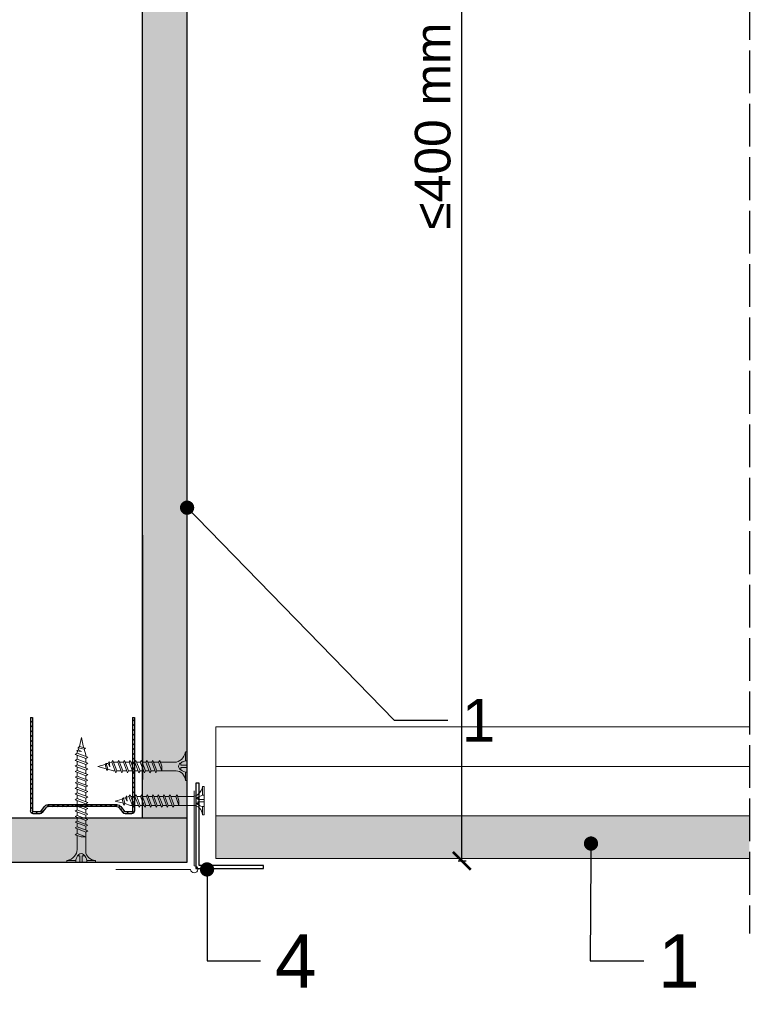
# Model space of a CAD drawing. Header units: millimetres. Extents: x 1837 to 3822, y 1456 to 2447.
# Tile 6 of 8: x 3257 to 3466, y 1895 to 2171. Entities that reach past the tile are written whole.
import ezdxf
from ezdxf import colors
from ezdxf.entities.mleader import LeaderData, LeaderLine
from ezdxf.math import Vec2, Vec3

# ---------------------------------------------------------------- set-up
doc = ezdxf.new("R2010")
doc.units = ezdxf.units.MM
doc.linetypes.add('ACAD_ISO02W100', pattern=[15, 12, -3])
for name, color, linetype, lineweight in [('_RIGIPS AKCESORIA', 7, 'Continuous', 18), ('_RIGIPS G-K', 7, 'Continuous', 25), ('_RIGIPS PROFIL', 7, 'Continuous', 9), ('_RIGIPS PŁYTA', 7, 'Continuous', 9), ('PRZERYWANA', 7, 'ACAD_ISO02W100', 25)]:
    doc.layers.add(name, color=color, linetype=linetype, lineweight=lineweight)
doc.layers.add('A-ANNO-REV-03', color=7, linetype='Continuous')
doc.styles.get("Standard").update_dxf_attribs({"font": 'arial.ttf'})
doc.dimstyles.new('ISO-25', dxfattribs={"dimtxt": 2.5, "dimasz": 2.5, "dimexe": 1.25, "dimexo": 0.625, "dimtad": 1, "dimtxsty": 'Standard', "dimcen": 2.5, "dimadec": 0, "dimazin": 0, "dimtfac": 1, "dimtmove": 0, "dimatfit": 3, "dimfxl": 1, "dimarcsym": 0})

# ---------------------------------------------------------------- blocks, each defined once
blk = doc.blocks.new('naroznik')
at = {"layer": '_RIGIPS AKCESORIA'}
for p, q in [((430.5, 91.65), (451.5, 91.65)), ((429.5, 69.65), (429.5, 90.65))]:
    blk.add_line(p, q, dxfattribs=at)
blk.add_arc((429.5, 91.65), 1, 0, 270, dxfattribs=at)
blk = doc.blocks.new('TN 35')
at = {"layer": '_RIGIPS AKCESORIA'}
for p, q in [((0, -0.84), (0, 7.16)), ((0, 7.16), (0.46, 7.16)), ((0.46, 7.16), (0.46, 4.78)), ((0.46, 4.78), (0, 4.78)), ((0, 3.5), (1.77, 3.5)), ((0, 2.83), (1.77, 2.83)), ((1.77, 3.5), (1.77, 4.2)), ((1.77, 2.83), (1.77, 2.18)), ((3.02, 4.46), (8.47, 4.46)), ((7.12, 4.46), (7.12, 3.18)), ((8.03, 2.01), (7.12, 4.46)), ((7.12, 3.18), (7.65, 1.53)), ((8.47, 4.46), (8.79, 5)), ((9.61, 1.51), (8.47, 4.46)), ((8.79, 5), (9.93, 2.01)), ((9, 4.46), (10.1, 4.46)), ((10.1, 4.46), (10.41, 5)), ((11.23, 1.51), (10.1, 4.46)), ((10.41, 5), (11.56, 2.01)), ((10.62, 4.46), (11.67, 4.46)), ((11.67, 4.46), (11.99, 5)), ((12.81, 1.51), (11.67, 4.46)), ((11.99, 5), (13.14, 2.01)), ((12.2, 4.46), (13.21, 4.46)), ((13.21, 4.46), (13.52, 5)), ((14.34, 1.51), (13.21, 4.46)), ((13.52, 5), (14.67, 2.01)), ((13.73, 4.46), (14.8, 4.46)), ((14.8, 4.46), (15.12, 5)), ((15.94, 1.51), (14.8, 4.46)), ((15.12, 5), (16.26, 2.01)), ((15.33, 4.46), (16.42, 4.46)), ((16.42, 4.46), (16.73, 5)), ((17.55, 1.51), (16.42, 4.46)), ((16.73, 5), (17.88, 2.01)), ((16.94, 4.46), (17.99, 4.46)), ((17.99, 4.46), (18.31, 5)), ((19.13, 1.51), (17.99, 4.46)), ((18.31, 5), (19.45, 2.01)), ((18.52, 4.46), (19.57, 4.46)), ((19.57, 4.46), (19.88, 5)), ((20.7, 1.51), (19.57, 4.46)), ((19.88, 5), (21.03, 2.01)), ((20.09, 4.46), (21.14, 4.46)), ((21.14, 4.46), (21.46, 5)), ((22.28, 1.51), (21.14, 4.46)), ((21.46, 5), (22.6, 2.01)), ((21.67, 4.46), (22.72, 4.46)), ((22.72, 4.46), (23.03, 5)), ((23.85, 1.51), (22.72, 4.46)), ((23.03, 5), (24.18, 2.01)), ((23.24, 4.46), (24.29, 4.46)), ((24.29, 4.46), (24.61, 5)), ((25.43, 1.51), (24.29, 4.46)), ((24.61, 5), (25.75, 2.01)), ((24.81, 4.46), (25.87, 4.46)), ((25.87, 4.46), (26.18, 5)), ((27, 1.51), (25.87, 4.46)), ((26.18, 5), (27.33, 2.01)), ((26.39, 4.46), (27.44, 4.46)), ((27.44, 4.46), (27.76, 5)), ((28.58, 1.51), (27.44, 4.46)), ((27.76, 5), (28.9, 2.01)), ((27.96, 4.46), (29.13, 4.46)), ((29.13, 4.46), (29.45, 5)), ((30.27, 1.51), (29.13, 4.46)), ((29.45, 5), (30.59, 2.01)), ((29.65, 4.46), (30.15, 4.46)), ((30.15, 4.46), (31.73, 3.98)), ((31.3, 1.83), (31.12, 3.28)), ((31.12, 3.28), (31.59, 2.4)), ((31.73, 3.98), (32.01, 4.37)), ((32.15, 2.36), (31.73, 3.98)), ((32.01, 4.37), (32.48, 2.71)), ((32.16, 3.85), (35, 3.24)), ((35, 3.24), (32.48, 2.71)), ((0.46, 1.64), (0, 1.64)), ((0.46, -0.84), (0.46, 1.64)), ((7.49, 2.01), (3.55, 2.01)), ((7.65, 1.53), (8.03, 2.01)), ((9.41, 2.01), (8.03, 2.01)), ((9.93, 2.01), (9.61, 1.51)), ((11.04, 2.01), (9.93, 2.01)), ((11.56, 2.01), (11.23, 1.51)), ((12.61, 2.01), (11.56, 2.01)), ((13.14, 2.01), (12.81, 1.51)), ((14.15, 2.01), (13.14, 2.01)), ((14.67, 2.01), (14.34, 1.51)), ((15.74, 2.01), (14.67, 2.01)), ((16.26, 2.01), (15.94, 1.51)), ((17.36, 2.01), (16.26, 2.01)), ((17.88, 2.01), (17.55, 1.51)), ((18.93, 2.01), (17.84, 2.01)), ((19.45, 2.01), (19.13, 1.51)), ((20.51, 2.01), (19.41, 2.01)), ((21.03, 2.01), (20.7, 1.51)), ((22.08, 2.01), (20.99, 2.01)), ((22.6, 2.01), (22.28, 1.51)), ((23.66, 2.01), (22.56, 2.01)), ((24.18, 2.01), (23.85, 1.51)), ((25.23, 2.01), (24.14, 2.01)), ((25.75, 2.01), (25.43, 1.51)), ((26.81, 2.01), (25.71, 2.01)), ((27.33, 2.01), (27, 1.51)), ((28.38, 2.01), (27.33, 2.01)), ((28.9, 2.01), (28.58, 1.51)), ((28.9, 2.01), (30.07, 2.01)), ((30.59, 2.01), (30.27, 1.51)), ((30.59, 2.01), (31.26, 2.12)), ((31.59, 2.4), (31.3, 1.83)), ((32.15, 2.36), (31.59, 2.4)), ((32.48, 2.71), (32.15, 2.36)), ((0, -0.84), (0.46, -0.84))]:
    blk.add_line(p, q, dxfattribs=at)
for centre, major_axis, ratio, start_param, end_param in [((3.09, 7.67), (0.17, 3.2), 0.826134, 1.773653, 3.180586), ((-0.04, 0.9), (0, 3.93), 0.848176, -0.720942, -0.151112), ((1.66, 3.18), (0, 0.895), 0.848176, -1.552777, -0.720942), ((1.66, 3.18), (0, 0.895), 0.848176, 3.862535, 4.730408), ((3.37, -1.57), (0.28, 3.57), 0.832181, 0.035984, 1.430787), ((-2.73, 15.91), (0, 14.76), 0.848176, 3.399396, 3.475072), ((0.59, 4.62), (0, 2.81), 0.848176, 3.475072, 3.862535)]:
    blk.add_ellipse(centre, major_axis=major_axis, ratio=ratio, start_param=start_param, end_param=end_param, dxfattribs=at)
blk = doc.blocks.new('UD 30 ULTRASTIL')
h = blk.add_hatch()
h.set_pattern_fill('ANSI31', color=256, scale=0.3, style=0)
h.paths.add_polyline_path([(684.71, 712.9), (658.51, 712.9, 0.414214), (657.71, 712.1), (657.71, 710.25, 0.236068), (658.03, 709.61), (659.39, 708.59, -0.236068), (659.71, 707.95), (659.71, 688.65, -0.236068), (659.39, 688.01), (658.03, 686.99, 0.236068), (657.71, 686.35), (657.71, 684.5, 0.414214), (658.51, 683.7), (684.71, 683.7), (684.71, 684.25), (658.51, 684.25, -0.414214), (658.26, 684.5), (658.26, 686.35, -0.236068), (658.36, 686.55), (659.72, 687.57, 0.236068), (660.26, 688.65), (660.26, 707.95, 0.236068), (659.72, 709.03), (658.36, 710.05, -0.236068), (658.26, 710.25), (658.26, 712.1, -0.414214), (658.51, 712.35), (684.71, 712.35)])
for p, q in [((657.71, 712.1), (657.71, 710.25)), ((658.26, 712.1), (658.26, 710.25)), ((684.71, 712.9), (658.51, 712.9)), ((684.71, 712.35), (658.51, 712.35)), ((684.71, 712.35), (684.71, 712.9)), ((659.39, 708.59), (658.03, 709.61)), ((659.72, 709.03), (658.36, 710.05)), ((659.71, 707.95), (659.71, 688.65)), ((660.26, 707.95), (660.26, 688.65)), ((657.71, 686.35), (657.71, 684.5)), ((659.39, 688.01), (658.03, 686.99)), ((658.26, 686.35), (658.26, 684.5)), ((659.72, 687.57), (658.36, 686.55)), ((684.71, 684.25), (658.51, 684.25)), ((684.71, 683.7), (658.51, 683.7)), ((684.71, 683.7), (684.71, 684.25))]:
    blk.add_line(p, q)
for centre, radius, start, end in [((658.51, 712.1), 0.8, 90, 180), ((658.51, 712.1), 0.25, 90, 180), ((658.51, 710.25), 0.8, 180, 233.1301), ((658.51, 710.25), 0.25, 180, 233.1301), ((658.91, 707.95), 0.8, 0, 53.1301), ((658.91, 707.95), 1.35, 0, 53.1301), ((658.91, 688.65), 0.8, 306.8699, 0), ((658.91, 688.65), 1.35, 306.8699, 0), ((658.51, 686.35), 0.8, 126.8699, 180), ((658.51, 686.35), 0.25, 126.8699, 180), ((658.51, 684.5), 0.8, 180, 270), ((658.51, 684.5), 0.25, 180, 270)]:
    blk.add_arc(centre, radius, start, end)
blk = doc.blocks.new('TN 25')
at = {"layer": '_RIGIPS AKCESORIA'}
for p, q in [((0, -0.84), (0, 7.16)), ((0, 7.16), (0.46, 7.16)), ((0.46, 7.16), (0.46, 4.78)), ((0.46, 4.78), (0, 4.78)), ((0, 3.5), (1.77, 3.5)), ((0, 2.83), (1.77, 2.83)), ((1.77, 3.5), (1.77, 4.2)), ((1.77, 2.83), (1.77, 2.18)), ((3.02, 4.46), (8.47, 4.46)), ((7.12, 4.46), (7.12, 3.18)), ((8.03, 2.01), (7.12, 4.46)), ((7.12, 3.18), (7.65, 1.53)), ((8.47, 4.46), (8.79, 5)), ((9.61, 1.51), (8.47, 4.46)), ((8.79, 5), (9.93, 2.01)), ((9, 4.46), (10.1, 4.46)), ((10.1, 4.46), (10.41, 5)), ((11.23, 1.51), (10.1, 4.46)), ((10.41, 5), (11.56, 2.01)), ((10.62, 4.46), (11.67, 4.46)), ((11.67, 4.46), (11.99, 5)), ((12.81, 1.51), (11.67, 4.46)), ((11.99, 5), (13.14, 2.01)), ((12.2, 4.46), (13.21, 4.46)), ((13.21, 4.46), (13.52, 5)), ((14.34, 1.51), (13.21, 4.46)), ((13.52, 5), (14.67, 2.01)), ((13.73, 4.46), (14.8, 4.46)), ((14.8, 4.46), (15.12, 5)), ((15.94, 1.51), (14.8, 4.46)), ((15.12, 5), (16.26, 2.01)), ((15.33, 4.46), (16.42, 4.46)), ((16.42, 4.46), (16.73, 5)), ((17.55, 1.51), (16.42, 4.46)), ((16.73, 5), (17.88, 2.01)), ((16.94, 4.46), (17.99, 4.46)), ((17.99, 4.46), (18.31, 5)), ((19.13, 1.51), (17.99, 4.46)), ((18.31, 5), (19.45, 2.01)), ((18.52, 4.46), (19.68, 4.46)), ((19.68, 4.46), (20, 5)), ((20.82, 1.51), (19.68, 4.46)), ((20, 5), (21.14, 2.01)), ((20.21, 4.46), (20.7, 4.46)), ((20.7, 4.46), (22.28, 3.98)), ((21.85, 1.83), (21.67, 3.28)), ((21.67, 3.28), (22.14, 2.4)), ((22.28, 3.98), (22.56, 4.37)), ((22.7, 2.36), (22.28, 3.98)), ((22.56, 4.37), (23.03, 2.71)), ((22.71, 3.85), (25, 3.24)), ((25, 3.24), (23.03, 2.71)), ((0.46, 1.64), (0, 1.64)), ((0.46, -0.84), (0.46, 1.64)), ((7.49, 2.01), (3.55, 2.01)), ((7.65, 1.53), (8.03, 2.01)), ((9.41, 2.01), (8.03, 2.01)), ((9.93, 2.01), (9.61, 1.51)), ((11.04, 2.01), (9.93, 2.01)), ((11.56, 2.01), (11.23, 1.51)), ((12.61, 2.01), (11.56, 2.01)), ((13.14, 2.01), (12.81, 1.51)), ((14.15, 2.01), (13.14, 2.01)), ((14.67, 2.01), (14.34, 1.51)), ((15.74, 2.01), (14.67, 2.01)), ((16.26, 2.01), (15.94, 1.51)), ((17.36, 2.01), (16.26, 2.01)), ((17.88, 2.01), (17.55, 1.51)), ((18.93, 2.01), (17.88, 2.01)), ((19.45, 2.01), (19.13, 1.51)), ((19.45, 2.01), (20.62, 2.01)), ((21.14, 2.01), (20.82, 1.51)), ((21.14, 2.01), (21.81, 2.12)), ((22.14, 2.4), (21.85, 1.83)), ((22.7, 2.36), (22.14, 2.4)), ((23.03, 2.71), (22.7, 2.36)), ((0, -0.84), (0.46, -0.84))]:
    blk.add_line(p, q, dxfattribs=at)
for centre, major_axis, ratio, start_param, end_param in [((3.09, 7.67), (0.17, 3.2), 0.826134, 1.773653, 3.180586), ((-0.04, 0.9), (0, 3.93), 0.848176, -0.720942, -0.151112), ((1.66, 3.18), (0, 0.895), 0.848176, -1.552777, -0.720942), ((1.66, 3.18), (0, 0.895), 0.848176, 3.862535, 4.730408), ((3.37, -1.57), (0.28, 3.57), 0.832181, 0.035984, 1.430787), ((-2.73, 15.91), (0, 14.76), 0.848176, 3.399396, 3.475072), ((0.59, 4.62), (0, 2.81), 0.848176, 3.475072, 3.862535)]:
    blk.add_ellipse(centre, major_axis=major_axis, ratio=ratio, start_param=start_param, end_param=end_param, dxfattribs=at)
blk = doc.blocks.new('_Dot')
at = {"color": 0, "linetype": 'ByBlock', "lineweight": -2}
blk.add_line((-0.5, 0), (-1, 0), dxfattribs=at)
at = {"color": 0, "linetype": 'ByBlock', "const_width": 0.5}
blk.add_lwpolyline([(-0.25, 0, 1), (0.25, 0, 1)], format="xyb", close=True, dxfattribs=at)
blk = doc.blocks.new('kątownik 24x19')
at = {"layer": 'A-ANNO-REV-03'}
for p, q in [((-0.019, -0.0231), (-0.019, 0.0009)), ((-0.019, 0.0009), (0, 0.0009)), ((-0.0181, 0), (-0.0181, -0.0231)), ((0, 0), (-0.0181, 0)), ((0, 0.0009), (0, 0)), ((-0.0181, -0.0231), (-0.019, -0.0231))]:
    blk.add_line(p, q, dxfattribs=at)
blk = doc.blocks.new('_ArchTick')
at = {"color": 0, "linetype": 'ByBlock', "const_width": 0.15}
blk.add_lwpolyline([(-0.5, -0.5), (0.5, 0.5)], dxfattribs=at)
blk = doc.blocks.new('*D30')
at = {"layer": '_RIGIPS PROFIL', "color": 0, "lineweight": -2, "transparency": 16777216}
for p, q in [((3380.16, 2347.44), (3382.41, 2347.44)), ((3381.16, 1934.94), (3381.16, 2347.44)), ((3380.16, 1934.94), (3382.41, 1934.94))]:
    blk.add_line(p, q, dxfattribs=at)
at = {"layer": 'Defpoints', "color": 0, "transparency": 16777216}
for p in [(3304.07, 2347.44), (3381.16, 2347.44), (3304.07, 1934.94)]:
    blk.add_point(p, dxfattribs=at)
at = {"layer": '_RIGIPS PROFIL', "color": 0, "lineweight": -2, "transparency": 16777216, "xscale": 5, "yscale": 5, "zscale": 5}
for p, rotation in [((3381.16, 2347.44), 90), ((3381.16, 1934.94), 270)]:
    blk.add_blockref('_ArchTick', p, dxfattribs=dict(at, rotation=rotation))
at = {"layer": '_RIGIPS PROFIL', "color": 0, "transparency": 16777216, "insert": (3373.06, 2141.19), "char_height": 10, "attachment_point": 5, "rotation": 90}
blk.add_mtext('≤400 mm', dxfattribs=at)

msp = doc.modelspace()

# ---------------------------------------------------------------- hatches: boundary and pattern name
at = {"layer": '_RIGIPS G-K'}
h = msp.add_hatch(dxfattribs=at)
h.set_pattern_fill('DOTS', color=256, scale=2, angle=-135, style=0)
h.set_pattern_definition([(225, (1765.578, 4751.753), (1.122532, -3.367596), [0, -3.175])])
h.paths.add_polyline_path([(3304.072, 2347.443), (3291.572, 2347.443), (3291.572, 1947.058), (3304.072, 1947.058)])
h = msp.add_hatch(dxfattribs=at)
h.set_pattern_fill('DOTS', color=256, scale=2, angle=-45, style=0)
h.set_pattern_definition([(315, (-162.3743, 408.564), (3.367596, 1.122532), [0, -3.175])])
h.paths.add_polyline_path([(2744.924, 1947.058), (2744.924, 1934.558), (3304.072, 1934.558), (3304.072, 1947.058)])
at = {"layer": '_RIGIPS PŁYTA'}
h = msp.add_hatch(dxfattribs=at)
h.set_pattern_fill('DOTS', color=254, scale=0.5)
h.paths.add_polyline_path([(3461.901, 1947.558), (3312.104, 1947.558), (3312.104, 1935.558), (3461.901, 1935.558)])
h.paths.add_polyline_path([(3606.601, 1947.558), (3469.115, 1947.558), (3469.115, 1935.558), (3603.54, 1935.558)])
h.paths.add_polyline_path([(3621.672, 1947.558), (3606.601, 1947.558), (3603.54, 1935.558), (3621.672, 1935.558)])
h.paths.add_polyline_path([(3720.859, 1947.558), (3629.614, 1947.558), (3629.614, 1935.558), (3723.725, 1935.558)])
h.paths.add_polyline_path([(3731.614, 1935.558), (3731.614, 1947.558), (3720.859, 1947.558), (3723.725, 1935.558)])

# ---------------------------------------------------------------- linework, layer by layer
at = {"layer": '_RIGIPS G-K'}
for p, q in [((3291.572, 1947.058), (3291.572, 2347.443)), ((3304.072, 1934.558), (3304.072, 2347.443)), ((3291.572, 2026.332), (3291.572, 1957.767)), ((2744.924, 1947.058), (3304.072, 1947.058)), ((2744.924, 1934.558), (3304.072, 1934.558))]:
    msp.add_line(p, q, dxfattribs=at)
at = {"layer": '_RIGIPS PROFIL'}
for p, q in [((3312.104, 1972.558), (3461.901, 1972.558)), ((3312.104, 1947.558), (3312.104, 1972.558)), ((3312.104, 1961.388), (3461.901, 1961.388))]:
    msp.add_line(p, q, dxfattribs=at)
at = {"layer": '_RIGIPS PŁYTA'}
for p, q in [((3461.901, 1947.558), (3312.104, 1947.558)), ((3312.104, 1947.558), (3312.104, 1935.558)), ((3461.901, 1935.558), (3312.104, 1935.558))]:
    msp.add_line(p, q, dxfattribs=at)
at = {"layer": 'PRZERYWANA'}
msp.add_line((3461.901, 2447.443), (3461.901, 1914.558), dxfattribs=at)

# ---------------------------------------------------------------- block references
at = {"xscale": -1, "rotation": 270}
msp.add_blockref('UD 30 ULTRASTIL', (2576.42, 1290.443), dxfattribs=at)
at = {"layer": '_RIGIPS AKCESORIA', "xscale": -1, "rotation": 270}
for name, p in [('TN 35', (3271.174, 1934.558)), ('naroznik', (3214.417, 1503.056))]:
    msp.add_blockref(name, p, dxfattribs=at)
at = {"layer": '_RIGIPS AKCESORIA', "rotation": 180}
for p in [(3304.072, 1964.654), (3308.902, 1954.974)]:
    msp.add_blockref('TN 25', p, dxfattribs=at)
at = {"layer": 'A-ANNO-REV-03', "xscale": -1000, "yscale": 1000, "zscale": 1000, "rotation": 180}
msp.add_blockref('kątownik 24x19', (3325.543, 1933.658), dxfattribs=at)

# ---------------------------------------------------------------- dimensions: what is measured, and where the dimension line sits
at = {"layer": '_RIGIPS PROFIL'}
dim = msp.add_linear_dim(base=(3381.161, 2347.443), p1=(3304.072, 1934.943), p2=(3304.072, 2347.443), angle=90, text='≤400 mm', dimstyle='ISO-25', override={"dimtxt": 10, "dimasz": 5, "dimgap": 3, "dimblk1": 'ArchTick', "dimblk2": 'ArchTick', "dimsah": 1, "dimfxlon": 1}, dxfattribs=at)
dim.commit()
dim.dimension.update_dxf_attribs({"geometry": '*D30', "text_midpoint": (3373.055, 2141.193)})

# ---------------------------------------------------------------- leaders
at = {"layer": '_RIGIPS G-K'}
ml = msp.add_multileader_mtext('Standard', dxfattribs=at)
ml.set_content('1', color=256)
ml.set_leader_properties()
ml.set_arrow_properties(name='DOT')
ml.build(insert=Vec2(0, 0))
ml.multileader.update_dxf_attribs({"dogleg_length": 15})
ctx = ml.context
ctx.base_point, ctx.char_height, ctx.landing_gap_size, ctx.plane_origin = Vec3(3432.234, 1906.856), 15, 4, Vec3(3382.237, 2037.465)
notes = []
notes.append((ctx, [(0, (1, 1, 0), (3417.234, 1906.856), (1, 0), 15, [(0, [(3417.431, 1939.791)], 0, [])])]))
ctx.mtext.insert, ctx.mtext.flow_direction = Vec3(3436.234, 1914.356), 5
ml = msp.add_multileader_mtext('Standard', dxfattribs=at)
ml.set_content('4', color=256)
ml.set_leader_properties()
ml.set_arrow_properties(name='DOT')
ml.build(insert=Vec2(0, 0))
ml.multileader.update_dxf_attribs({"dogleg_length": 15})
ctx = ml.context
ctx.base_point, ctx.char_height, ctx.landing_gap_size, ctx.plane_origin = Vec3(3324.72, 1906.856), 15, 4, Vec3(3274.724, 2037.465)
notes.append((ctx, [(0, (1, 1, 0), (3309.72, 1906.856), (1, 0), 15, [(0, [(3309.678, 1932.528)], 0, [])])]))
ctx.mtext.insert, ctx.mtext.flow_direction = Vec3(3328.72, 1914.356), 5
at = {"layer": '_RIGIPS PROFIL'}
ml = msp.add_multileader_mtext('Standard', dxfattribs=at)
ml.set_content('1', color=256)
ml.set_leader_properties()
ml.set_arrow_properties(name='DOT')
ml.build(insert=Vec2(0, 0))
ml.multileader.update_dxf_attribs({"dogleg_length": 15})
ctx = ml.context
ctx.base_point, ctx.char_height, ctx.landing_gap_size, ctx.plane_origin = Vec3(3377.208, 1974.409), 12, 4, Vec3(3310.534, 2026.084)
notes.append((ctx, [(0, (1, 1, 0), (3362.208, 1974.409), (1, 0), 15, [(0, [(3304.072, 2034.076)], 0, [])])]))
ctx.mtext.insert, ctx.mtext.flow_direction = Vec3(3381.208, 1980.409), 5
for ctx, leaders in notes:
    for number, flags, end, landing, length, lines in leaders:
        leader = LeaderData()
        leader.index, (leader.has_last_leader_line, leader.has_dogleg_vector, leader.attachment_direction) = number, flags
        leader.last_leader_point, leader.dogleg_vector, leader.dogleg_length = Vec3(end), Vec3(landing), length
        for number, points, colour, breaks in lines:
            line = LeaderLine()
            line.index, line.vertices, line.color, line.breaks = number, Vec3.list(points), colors.encode_raw_color(colour), breaks
            leader.lines.append(line)
        ctx.leaders.append(leader)

doc.saveas('drawing.dxf')
